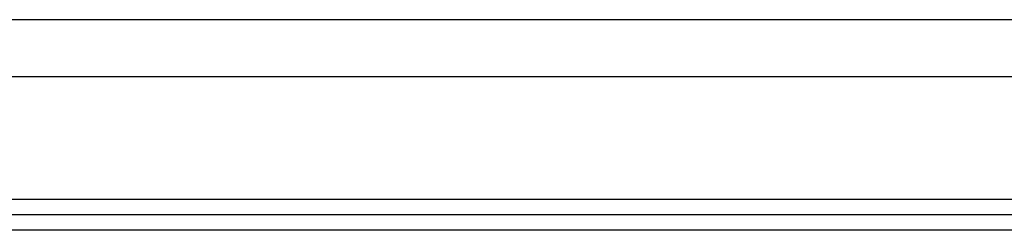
# Model space of a CAD drawing. Header units: millimetres. Extents: x 0 to 420, y 0 to 297.
# Tile 58 of 64: x 286.85 to 294.64, y 244.73 to 246.4. Entities that reach past the tile are written whole.
import ezdxf

# ---------------------------------------------------------------- set-up
doc = ezdxf.new("R2010")
doc.units = ezdxf.units.MM

msp = doc.modelspace()

# ---------------------------------------------------------------- linework, layer by layer
at = {"color": 7, "linetype": 'Continuous', "lineweight": 25}
for p, q in [((328.00485, 246.39589), (283.55542, 246.39589)), ((328.00485, 245.94443), (283.55542, 245.94443)), ((328.36852, 244.97463), (283.19174, 244.97463)), ((328.36852, 244.8534), (283.19174, 244.8534)), ((328.77261, 244.73217), (282.78766, 244.73217))]:
    msp.add_line(p, q, dxfattribs=at)

doc.saveas('drawing.dxf')
